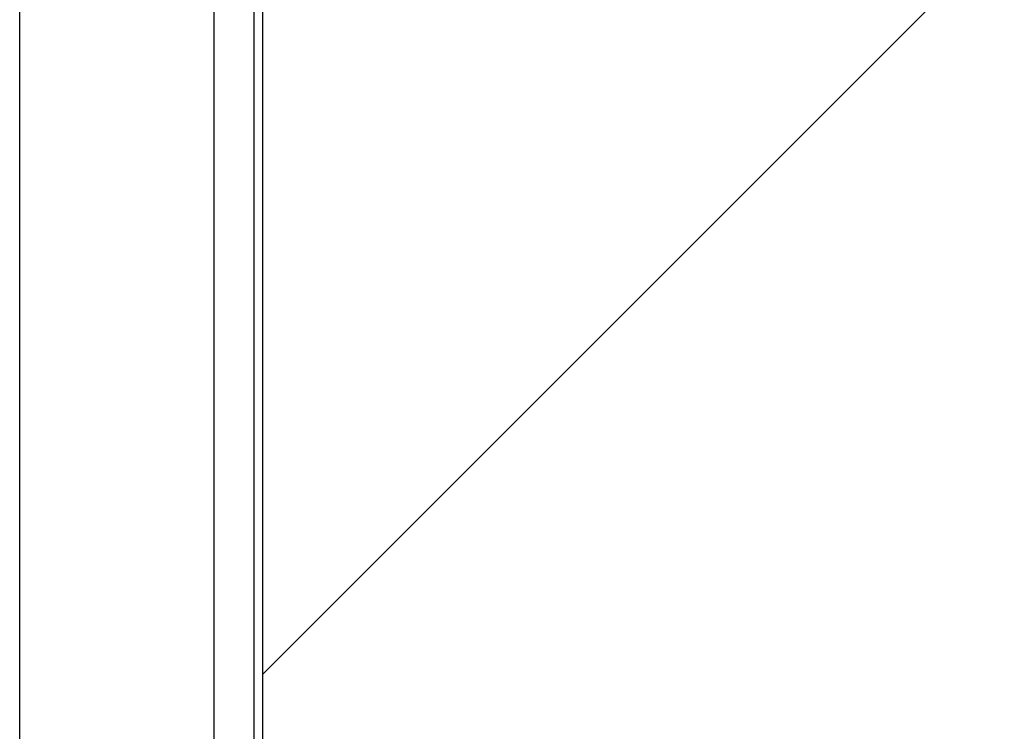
# Model space of a CAD drawing. Header units: millimetres. Extents: x -6500 to 4200, y 0 to 5940.
# Tile 72 of 157: x -910 to -889, y 3251 to 3266. Entities that reach past the tile are written whole.
import ezdxf

# ---------------------------------------------------------------- set-up
doc = ezdxf.new("R2010")
doc.units = ezdxf.units.MM
doc.layers.add('151', color=250, linetype='Continuous')

msp = doc.modelspace()

# ---------------------------------------------------------------- hatches: boundary and pattern name
at = {"layer": '151', "linetype": 'Continuous', "lineweight": -3}
h = msp.add_hatch(dxfattribs=at)
h.set_pattern_fill('ANSI31', color=256, scale=10.5, style=0)
h.set_pattern_definition([(45, (-6500, 108.773), (-23.57317, 23.57317), [])])
h.paths.add_polyline_path([(-875.627, 1285.895), (-891.627, 1285.895), (-891.627, 1255.395), (-902.627, 1255.395), (-904.627, 1257.395), (-904.627, 3272.395), (-870.627, 3272.395), (-870.627, 3285.395), (-855.627, 3285.395), (-855.627, 1257.395), (-857.627, 1255.395), (-875.627, 1255.395)], flags=0)

# ---------------------------------------------------------------- linework, layer by layer
for p, q in [((-904.627, 1257.395), (-904.627, 3272.395)), ((-904.808, 2445.388), (-904.808, 3269.661)), ((-909.627, 2445.376), (-909.627, 3266.395)), ((-909.627, 2445.376), (-909.627, 3266.395)), ((-905.627, 2445.376), (-905.627, 3266.395))]:
    msp.add_line(p, q, dxfattribs=at)

doc.saveas('drawing.dxf')
